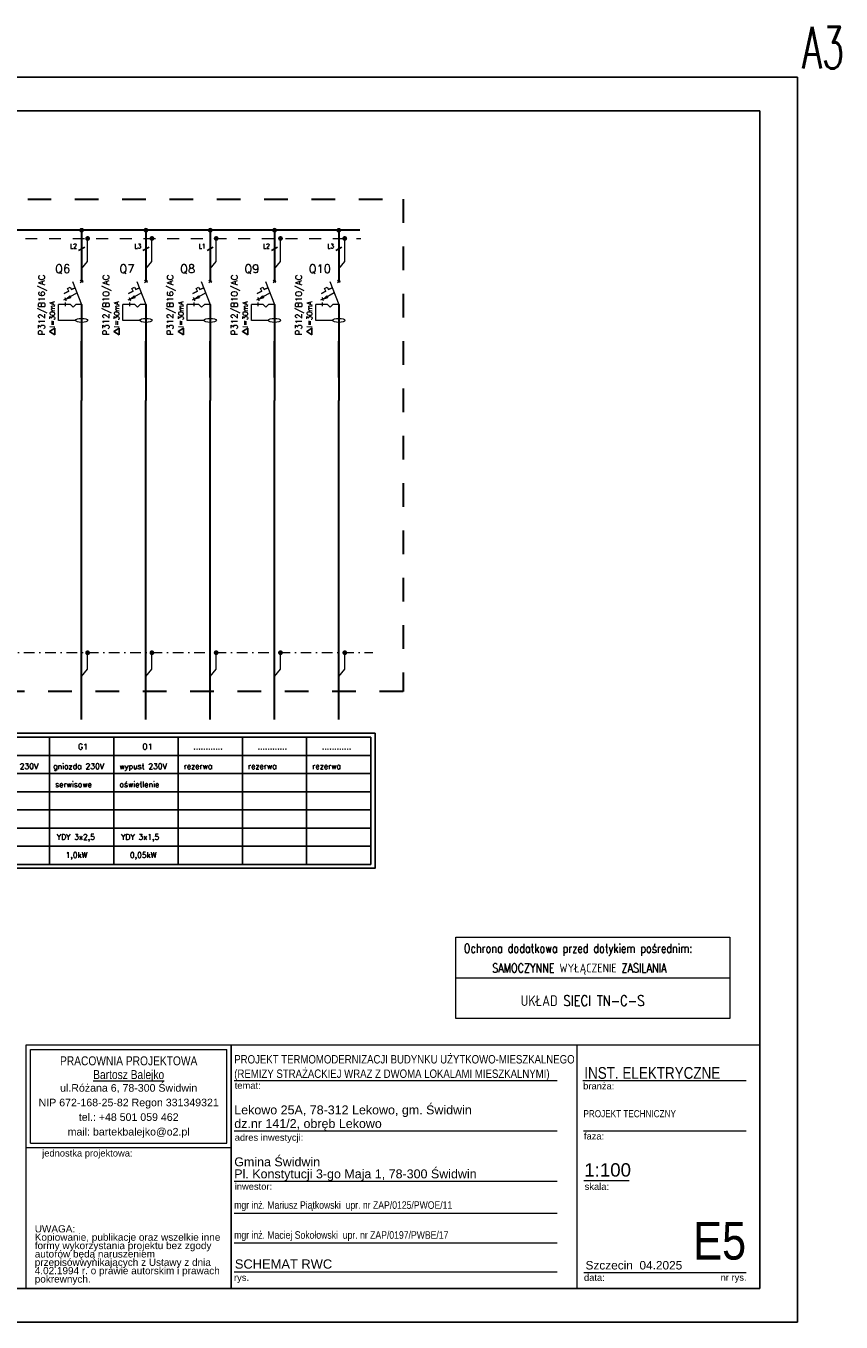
# Model space of a CAD drawing. Extents: x -543332 to -323966, y -9028 to 137422.
# Tile 164 of 250: x -438336 to -418888, y 18961 to 49886. Entities that reach past the tile are written whole.
import ezdxf

# ---------------------------------------------------------------- set-up
doc = ezdxf.new("R2010")
doc.units = 0
doc.header["$MEASUREMENT"] = 0
doc.linetypes.add('DASHDOT', pattern=[25.4, 12.7, -6.35, 0, -6.35])
doc.linetypes.add('Dashed', pattern=[564.444447, 282.222223, -282.222223])
for name, color, linetype, lineweight in [('$ IE INSTALACJA ELEKTRYCZNA', 1, 'Continuous', 30), ('$ IE_APARATY ELEKTRYCZNE', 7, 'Continuous', 0), ('$ IE_OPISY', 7, 'Continuous', 25), ('$ IE_SCHEMAT', 7, 'Continuous', 0), ('ARCH TABELA_Nr_Pióra__1', 8, 'Continuous', 25), ('ARCH TABELA_Nr_Pióra__21', 8, 'Continuous', 9), ('ARCH TABELA_Nr_Pióra__7', 8, 'Continuous', 13)]:
    doc.layers.add(name, color=color, linetype=linetype, lineweight=lineweight)
doc.layers.add('$ IE Tabela', color=7, linetype='Continuous')
doc.styles.add('GENERATED_STYLE_2', font='ARIALN.TTF')
doc.styles.add('GENERATED_STYLE_7', font='ARIALN.TTF')
doc.styles.add('GENERATED_STYLE_8', font='arial.ttf')
doc.styles.add('GENERATED_STYLE_9', font='arial.ttf')
doc.styles.add('ROMANS', font='romans.shx', dxfattribs={"width": 0.85})

# ---------------------------------------------------------------- blocks, each defined once
blk = doc.blocks.new('a3eee')
at = {"layer": '$ IE Tabela'}
for p, q in [((23930.8, 4176.8), (19730.8, 4176.8)), ((23930.8, 1206.8), (23930.8, 4176.8)), ((23840.8, 4096.8), (19890.8, 4096.8)), ((23840.8, 1286.8), (23840.8, 4096.8)), ((19890.8, 1286.8), (23840.8, 1286.8)), ((19730.8, 1206.8), (23930.8, 1206.8))]:
    blk.add_line(p, q, dxfattribs=at)
at = {"layer": '$ IE Tabela', "style": 'ROMANS', "width": 0.6168}
blk.add_text('A3', height=100, dxfattribs=at).set_placement((23941.8, 4197.5))
blk = doc.blocks.new('*U984')
at = {"layer": '$ IE_APARATY ELEKTRYCZNE'}
h = blk.add_hatch(color=256, dxfattribs=at)
h.paths.add_polyline_path([(2.4, 41.5), (1.1, 43.8), (-6.6, 36.7)])
h.paths.add_polyline_path([(2.4, 41.5), (-6.6, 36.7), (3.6, 39.2)])
for p, q in [((-4.4, 61.1), (1.8, 64.4)), ((-4.4, 61.1), (1.8, 64.4)), ((-4.4, 61.1), (1.8, 64.4)), ((1.8, 64.4), (5, 58.3)), ((1.8, 64.4), (5, 58.3)), ((1.8, 64.4), (5, 58.3)), ((5, 58.3), (13.8, 63)), ((13.8, 63), (5, 58.3)), ((8, 77.6), (29.5, 23)), ((-8.8, 35.5), (-13.8, 32.8)), ((-11.9, 49.2), (-1.1, 55)), ((-1.1, 55), (-11.9, 49.2)), ((-10.9, 39.4), (-8.8, 35.5)), ((-6.8, 31.6), (-8.8, 35.5)), ((18.8, 50.3), (-6.6, 36.7)), ((18.8, 50.3), (-6.6, 36.7)), ((-6.6, 36.7), (1.1, 43.8)), ((-6.6, 36.7), (3.6, 39.2)), ((-1.1, 55), (-4.4, 61.1)), ((-1.1, 55), (-4.4, 61.1)), ((-1.1, 55), (-4.4, 61.1)), ((1.1, 43.8), (3.6, 39.2)), ((-25.7, -15), (-25.7, 23.2)), ((-10, 23.2), (-25.7, 23.2)), ((-10, 27.4), (-10, 18.5)), ((-10, 27.4), (-10, 18.5)), ((2.6, 23), (-10, 23)), ((2.6, 23), (-10, 23)), ((9, 16.2), (2.6, 23)), ((9, 16.2), (2.6, 23)), ((15.4, 23), (9, 16.2)), ((9, 16.2), (15.4, 23)), ((29.5, 23), (15.4, 23)), ((29.5, 23), (15.4, 23)), ((15, -15), (-25.7, -15))]:
    blk.add_line(p, q, dxfattribs=at)
for points in [[(26.1, 75.1), (32.8, 80.1)], [(32.9, 75.1), (26.2, 80.1)]]:
    blk.add_lwpolyline(points, dxfattribs=at)
blk.add_ellipse((29.5, -15), major_axis=(-14.5, 0), ratio=0.333333, dxfattribs=at)
blk = doc.blocks.new('jkld')
at = {"layer": '$ IE_SCHEMAT', "color": 7, "linetype": 'Continuous'}
for p, q in [((622.567, 90.395), (622.567, 90.808)), ((622.417, 90.208), (622.567, 90.395))]:
    blk.add_line(p, q, dxfattribs=at)
at = {"layer": '$ IE_SCHEMAT', "color": 7, "linetype": 'Continuous', "const_width": 0.06, "flags": 128}
blk.add_lwpolyline([(622.537, 90.808, 1), (622.597, 90.808, 1)], format="xyb", close=True, dxfattribs=at)

msp = doc.modelspace()

# ---------------------------------------------------------------- linework, layer by layer
at = {"layer": '$ IE INSTALACJA ELEKTRYCZNA', "color": 7, "linetype": 'Dashed', "lineweight": 0}
msp.add_lwpolyline([(-456976, 44820), (-430348, 44813)], dxfattribs=at)
at = {"layer": '$ IE INSTALACJA ELEKTRYCZNA', "color": 7, "linetype": 'DASHDOT', "lineweight": 0, "ltscale": 20}
msp.add_lwpolyline([(-457694, 34939), (-430058, 34939)], dxfattribs=at)
at = {"layer": '$ IE_OPISY', "color": 7, "linetype": 'Continuous', "ltscale": 3}
for p, q in [((-442374, 32913), (-436239, 32913)), ((-433172, 32913), (-430104, 32913)), ((-439307, 32047), (-437773, 32047)), ((-439307, 32047), (-437773, 32047)), ((-437773, 32047), (-436239, 32047)), ((-437773, 32047), (-436239, 32047)), ((-436239, 32047), (-434705, 32047)), ((-436239, 32047), (-434705, 32047)), ((-434705, 32047), (-433172, 32047)), ((-434705, 32047), (-433172, 32047)), ((-433172, 32047), (-431638, 32047)), ((-433172, 32047), (-431638, 32047)), ((-431638, 32047), (-430104, 32047)), ((-431638, 32047), (-430104, 32047)), ((-439307, 31614), (-437773, 31614)), ((-437773, 31614), (-436239, 31614)), ((-436239, 31614), (-434705, 31614)), ((-434705, 31614), (-433172, 31614)), ((-433172, 31614), (-431638, 31614)), ((-431638, 31614), (-430104, 31614)), ((-439307, 31181), (-437773, 31181)), ((-437773, 31181), (-436239, 31181)), ((-436239, 31181), (-434705, 31181)), ((-434705, 31181), (-433172, 31181)), ((-433172, 31181), (-431638, 31181)), ((-431638, 31181), (-430104, 31181)), ((-439307, 30748), (-437773, 30748)), ((-437773, 30748), (-436239, 30748)), ((-436239, 30748), (-434705, 30748)), ((-434705, 30748), (-433172, 30748)), ((-433172, 30748), (-431638, 30748)), ((-431638, 30748), (-430104, 30748)), ((-439307, 29882), (-437773, 29882)), ((-437773, 29882), (-436239, 29882)), ((-437773, 29882), (-436239, 29882)), ((-436239, 29882), (-434705, 29882)), ((-434705, 29882), (-433172, 29882)), ((-433172, 29882), (-431638, 29882)), ((-433172, 29882), (-431638, 29882)), ((-431638, 29882), (-430104, 29882)), ((-431638, 29882), (-430104, 29882))]:
    msp.add_line(p, q, dxfattribs=at)
at = {"layer": '$ IE_OPISY', "color": 7, "linetype": 'Continuous'}
for p, q in [((-436239, 32913), (-437773, 32913)), ((-434705, 32913), (-436239, 32913)), ((-433172, 32913), (-434705, 32913)), ((-431638, 32913), (-433172, 32913)), ((-430104, 32913), (-431638, 32913)), ((-437773, 32480), (-439307, 32480)), ((-436239, 32480), (-437773, 32480)), ((-434705, 32480), (-436239, 32480)), ((-433172, 32480), (-434705, 32480)), ((-431638, 32480), (-433172, 32480)), ((-430104, 32480), (-431638, 32480)), ((-439307, 30315), (-437773, 30315)), ((-437773, 30315), (-436239, 30315)), ((-436239, 30315), (-434705, 30315)), ((-434705, 30315), (-433172, 30315)), ((-433172, 30315), (-431638, 30315)), ((-431638, 30315), (-430104, 30315))]:
    msp.add_line(p, q, dxfattribs=at)
at = {"layer": '$ IE_OPISY', "color": 7, "lineweight": 0}
for p, q in [((-428081, 28146), (-421539, 28146)), ((-428081, 26208), (-428081, 28146)), ((-421539, 28146), (-421539, 26208)), ((-428081, 27177), (-421539, 27177)), ((-421539, 26208), (-428081, 26208))]:
    msp.add_line(p, q, dxfattribs=at)
at = {"layer": '$ IE_OPISY', "color": 7}
for points in [[(-454955, 29788), (-430004, 29788), (-430004, 33008)], [(-430004, 33008), (-454955, 33008)]]:
    msp.add_lwpolyline(points, dxfattribs=at)
at = {"layer": '$ IE_OPISY', "color": 7, "linetype": 'Continuous', "ltscale": 3}
for points in [[(-437773, 32913), (-437773, 29882)], [(-437773, 32913), (-437773, 29882)], [(-437773, 32913), (-437773, 29882)], [(-436239, 32913), (-436239, 29882)], [(-436239, 32913), (-436239, 29882)], [(-436239, 32913), (-436239, 29882)], [(-436239, 32913), (-436239, 29882)], [(-434705, 32913), (-434705, 29882)], [(-434705, 32913), (-434705, 29882)], [(-434705, 32913), (-434705, 29882)], [(-434705, 32913), (-434705, 29882)], [(-434705, 32913), (-434705, 29882)], [(-434705, 32913), (-434705, 29882)], [(-434705, 32913), (-434705, 29882)], [(-434705, 32913), (-434705, 29882)], [(-434705, 32913), (-434705, 29882)], [(-434705, 32913), (-434705, 29882)], [(-434705, 32913), (-434705, 29882)], [(-434705, 32913), (-434705, 29882)], [(-433172, 32913), (-433172, 29882)], [(-433172, 32913), (-433172, 29882)], [(-433172, 32913), (-433172, 29882)], [(-433172, 32913), (-433172, 29882)], [(-433172, 32913), (-433172, 29882)], [(-433172, 32913), (-433172, 29882)], [(-433172, 32913), (-433172, 29882)], [(-433172, 32913), (-433172, 29882)], [(-431638, 32913), (-431638, 29882)], [(-431638, 32913), (-431638, 29882)], [(-431638, 32913), (-431638, 29882)], [(-431638, 32913), (-431638, 29882)], [(-431638, 32913), (-431638, 29882)], [(-431638, 32913), (-431638, 29882)], [(-431638, 32913), (-431638, 29882)], [(-431638, 32913), (-431638, 29882)], [(-431638, 32913), (-431638, 29882)], [(-431638, 32913), (-431638, 29882)], [(-431638, 32913), (-431638, 29882)], [(-431638, 32913), (-431638, 29882)], [(-431638, 32913), (-431638, 29882)], [(-431638, 32913), (-431638, 29882)], [(-431638, 32913), (-431638, 29882)], [(-431638, 32913), (-431638, 29882)], [(-430104, 32913), (-430104, 29882)], [(-430104, 32913), (-430104, 29882)], [(-430104, 32913), (-430104, 29882)], [(-430104, 32913), (-430104, 29882)], [(-430104, 32913), (-430104, 29882)], [(-430104, 32913), (-430104, 29882)], [(-430104, 32913), (-430104, 29882)], [(-430104, 32913), (-430104, 29882)], [(-437773, 32480), (-437773, 29882)], [(-437773, 32480), (-437773, 29882)], [(-436239, 32480), (-436239, 29882)], [(-436239, 32480), (-436239, 29882)], [(-434705, 32480), (-434705, 29882)], [(-434705, 32480), (-434705, 29882)], [(-433172, 32480), (-433172, 29882)], [(-433172, 32480), (-433172, 29882)], [(-431638, 32480), (-431638, 29882)], [(-431638, 32480), (-431638, 29882)], [(-431638, 32480), (-431638, 29882)], [(-431638, 32480), (-431638, 29882)], [(-430104, 32480), (-430104, 29882)], [(-430104, 32480), (-430104, 29882)]]:
    msp.add_lwpolyline(points, dxfattribs=at)
at = {"layer": '$ IE_SCHEMAT', "color": 1, "linetype": 'Continuous', "lineweight": 30}
for p, q in [((-437006, 45012), (-437006, 43787)), ((-435472, 45012), (-435472, 43787)), ((-433939, 45012), (-433939, 43787)), ((-432405, 45012), (-432405, 43787)), ((-430871, 45012), (-430871, 43787)), ((-437006, 43236), (-437006, 40950)), ((-435472, 43236), (-435472, 40950)), ((-433939, 43236), (-433939, 40950)), ((-432405, 43236), (-432405, 40950)), ((-430871, 43236), (-430871, 40950))]:
    msp.add_line(p, q, dxfattribs=at)
at = {"layer": '$ IE_SCHEMAT', "color": 7, "linetype": 'Continuous', "lineweight": 25}
for p, q in [((-437079, 44526), (-436933, 44610)), ((-435545, 44526), (-435399, 44610)), ((-434011, 44526), (-433866, 44610)), ((-432478, 44526), (-432332, 44610)), ((-430944, 44526), (-430798, 44610))]:
    msp.add_line(p, q, dxfattribs=at)
at = {"layer": '$ IE_SCHEMAT', "color": 7, "linetype": 'Dashed', "ltscale": 50}
for p, q in [((-436864, 44266), (-436864, 44815)), ((-435330, 44266), (-435330, 44815)), ((-433796, 44266), (-433796, 44815)), ((-432263, 44266), (-432263, 44815)), ((-430729, 44266), (-430729, 44815)), ((-437006, 44088), (-436864, 44266)), ((-435472, 44088), (-435330, 44266)), ((-433939, 44088), (-433796, 44266)), ((-432405, 44088), (-432263, 44266)), ((-430871, 44088), (-430729, 44266))]:
    msp.add_line(p, q, dxfattribs=at)
at = {"layer": '$ IE_SCHEMAT', "color": 3, "linetype": 'Dashed', "lineweight": 30, "ltscale": 2}
msp.add_lwpolyline([(-459743, 45752), (-429335, 45752), (-429335, 34008), (-459743, 34008)], close=True, dxfattribs=at)
at = {"layer": '$ IE_SCHEMAT', "color": 1, "linetype": 'Continuous', "lineweight": 30}
for points in [[(-457815, 45020), (-430372, 45020)], [(-437006, 41497), (-437006, 42368)], [(-435472, 41497), (-435472, 42368)], [(-433939, 41497), (-433939, 42368)], [(-432405, 41497), (-432405, 42368)], [(-430871, 41497), (-430871, 42368)], [(-437006, 33336), (-437006, 40950)], [(-435472, 33336), (-435472, 40950)], [(-433939, 33336), (-433939, 40950)], [(-432405, 33336), (-432405, 40950)], [(-430871, 33336), (-430871, 40950)]]:
    msp.add_lwpolyline(points, dxfattribs=at)
at = {"layer": '$ IE_SCHEMAT', "linetype": 'Continuous', "ltscale": 50, "const_width": 56.9, "flags": 128}
for points in [[(-437034, 45012, 1), (-436978, 45012, 1)], [(-435501, 45012, 1), (-435444, 45012, 1)], [(-433967, 45012, 1), (-433910, 45012, 1)], [(-432433, 45012, 1), (-432376, 45012, 1)], [(-430899, 45012, 1), (-430843, 45012, 1)]]:
    msp.add_lwpolyline(points, format="xyb", close=True, dxfattribs=at)
at = {"layer": '$ IE_SCHEMAT', "color": 7, "linetype": 'Continuous', "const_width": 56.9, "flags": 128}
for points in [[(-436892, 44815, 1), (-436835, 44815, 1)], [(-435359, 44815, 1), (-435302, 44815, 1)], [(-433825, 44815, 1), (-433768, 44815, 1)], [(-432291, 44815, 1), (-432234, 44815, 1)], [(-430757, 44815, 1), (-430700, 44815, 1)]]:
    msp.add_lwpolyline(points, format="xyb", close=True, dxfattribs=at)
at = {"layer": '$ IE_SCHEMAT', "color": 7, "linetype": 'Continuous', "lineweight": 25}
for points in [[(-437647, 42515), (-437770, 42594), (-437647, 42672), (-437647, 42515)], [(-436113, 42515), (-436236, 42594), (-436113, 42672), (-436113, 42515)], [(-434579, 42515), (-434702, 42594), (-434579, 42672), (-434579, 42515)], [(-433045, 42515), (-433169, 42594), (-433045, 42672), (-433045, 42515)], [(-431512, 42515), (-431635, 42594), (-431512, 42672), (-431512, 42515)]]:
    msp.add_lwpolyline(points, dxfattribs=at)
at = {"layer": '$ IE_SCHEMAT', "color": 7, "linetype": 'Continuous', "ltscale": 3}
for points in [[(-434705, 32913), (-434705, 29882)], [(-434705, 32913), (-434705, 29882)], [(-433172, 32913), (-433172, 29882)], [(-431638, 32913), (-431638, 29882)], [(-431638, 32913), (-431638, 29882)], [(-430104, 32913), (-430104, 29882)]]:
    msp.add_lwpolyline(points, dxfattribs=at)
at = {"layer": 'ARCH TABELA_Nr_Pióra__21', "color": 0, "linetype": 'Continuous'}
for p, q in [((-438331, 19761), (-438331, 25572)), ((-438331, 25572), (-433437, 25572)), ((-438331, 23125), (-438331, 25572)), ((-438331, 25572), (-420831, 25572)), ((-438224, 23232), (-438224, 25466)), ((-438224, 25466), (-433543, 25466)), ((-433543, 23232), (-433543, 25466)), ((-433437, 25572), (-433437, 19761)), ((-433437, 23125), (-433437, 25572)), ((-425192, 25572), (-425192, 19761)), ((-420831, 25572), (-420831, 19761)), ((-433437, 19761), (-433437, 25172)), ((-433365, 24722), (-425665, 24722)), ((-425053, 24722), (-421154, 24722)), ((-433365, 23522), (-425665, 23522)), ((-425035, 23522), (-421154, 23522)), ((-438224, 23232), (-433543, 23232)), ((-438331, 23125), (-433437, 23125)), ((-433365, 22322), (-425665, 22322)), ((-425024, 22340), (-423944, 22340)), ((-433365, 21562), (-425665, 21562)), ((-433365, 20848), (-425665, 20848)), ((-433365, 20161), (-425665, 20161)), ((-425024, 20143), (-422742, 20143)), ((-422742, 20143), (-421154, 20143)), ((-438331, 19761), (-433437, 19761)), ((-420831, 19761), (-433437, 19761))]:
    msp.add_line(p, q, dxfattribs=at)

# ---------------------------------------------------------------- block references
at = {"layer": '$ IE Tabela', "transparency": 33554687, "xscale": 10, "yscale": 10, "zscale": 10}
msp.add_blockref('a3eee', (-659238, 6893), dxfattribs=at)
at = {"layer": '$ IE_APARATY ELEKTRYCZNE', "xscale": 10, "yscale": 10, "zscale": 10}
for p in [(-437301, 43011), (-435767, 43011), (-434233, 43011), (-432699, 43011), (-431166, 43011)]:
    msp.add_blockref('*U984', p, dxfattribs=at)
at = {"layer": '$ IE_SCHEMAT', "xscale": 947.6250000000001, "yscale": 947.6250000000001, "zscale": 947.6250000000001}
for p in [(-1026824, -51121), (-1025290, -51121), (-1023757, -51121), (-1022223, -51121), (-1020689, -51121)]:
    msp.add_blockref('jkld', p, dxfattribs=at)

# ---------------------------------------------------------------- texts
at = {"layer": '$ IE_OPISY', "color": 7, "linetype": 'Continuous', "ltscale": 3, "style": 'ROMANS'}
for s, height, p in [('G1', 136.4, (-437094, 32623)), ('O1', 136.4, (-435560, 32623)), ('............', 136.42, (-434342, 32623)), ('............', 136.42, (-432808, 32623)), ('............', 136.42, (-431274, 32623)), ('YDY 3x2,5', 132.7, (-437600, 30469)), ('YDY 3x1,5', 132.7, (-436066, 30469)), ('1,0kW', 132.7, (-437389, 30037)), ('0,05kW', 132.7, (-435855, 30037))]:
    msp.add_text(s, height=height, dxfattribs=at).set_placement(p)
at = {"layer": '$ IE_OPISY', "color": 7, "lineweight": 0, "style": 'ROMANS', "width": 0.8}
for s, height, p in [('Ochrona dodatkowa przed dotykiem pośrednim:', 210.63, (-427889, 27772)), ('SAMOCZYNNE WYŁĄCZENIE ZASILANIA', 210.63, (-427212, 27303)), ('UKŁAD SIECI TN-C-S', 252.75, (-426532, 26503))]:
    msp.add_text(s, height=height, dxfattribs=at).set_placement(p)
at = {"layer": '$ IE_SCHEMAT', "color": 7, "linetype": 'Continuous', "lineweight": 25, "style": 'ROMANS', "width": 0.8}
for s, p in [('L2', (-437280, 44577)), ('L3', (-435746, 44577)), ('L1', (-434212, 44577)), ('L2', (-432679, 44577)), ('L3', (-431145, 44577))]:
    msp.add_text(s, height=113.7, dxfattribs=at).set_placement(p)
at = {"layer": '$ IE_SCHEMAT', "color": 7, "linetype": 'Continuous', "lineweight": 25, "style": 'ROMANS'}
for s, p in [('Q6', (-437638, 43992)), ('Q7', (-436104, 43992)), ('Q8', (-434659, 43992)), ('Q9', (-433125, 43992)), ('Q10', (-431591, 43992))]:
    msp.add_text(s, height=200, dxfattribs=at).set_placement(p)
for s, p in [('P312/B16/AC', (-437887, 42505)), ('P312/B10/AC', (-436353, 42505)), ('P312/B16/AC', (-434820, 42505)), ('P312/B10/AC', (-433286, 42505)), ('P312/B10/AC', (-431752, 42505))]:
    msp.add_text(s, height=150, rotation=90, dxfattribs=at).set_placement(p)
at = {"layer": '$ IE_SCHEMAT', "color": 7, "linetype": 'Continuous', "lineweight": 25, "style": 'ROMANS', "oblique": 5}
for p in [(-437645, 42687), (-436111, 42687), (-434578, 42687), (-433044, 42687), (-431510, 42687)]:
    msp.add_text('I=30mA ', height=120, rotation=90, dxfattribs=at).set_placement(p)
at = {"layer": '$ IE_SCHEMAT', "color": 7, "linetype": 'Continuous', "lineweight": 25, "ltscale": 3, "style": 'ROMANS'}
for s, height, p in [('wypust 230V', 132.67, (-439172, 32156)), ('gniazda 230V', 132.67, (-437687, 32156)), ('wypust 230V', 132.67, (-436104, 32156)), ('rezerwa', 132.7, (-434571, 32156)), ('rezerwa', 132.7, (-433037, 32156)), ('rezerwa', 132.7, (-431503, 32156)), ('serwisowe', 132.7, (-437638, 31723)), ('oświetlenie', 132.67, (-436104, 31723))]:
    msp.add_text(s, height=height, dxfattribs=at).set_placement(p)
at = {"layer": 'ARCH TABELA_Nr_Pióra__1', "color": 0, "linetype": 'Continuous', "insert": (-433365, 24727), "char_height": 200, "attachment_point": 7, "line_spacing_factor": 1.031617, "style": 'GENERATED_STYLE_7'}
msp.add_mtext('\\pt22543.4;PROJEKT TERMOMODERNIZACJI BUDYNKU UŻYTKOWO-MIESZKALNEGO\\P\\pt;(REMIZY STRAŻACKIEJ WRAZ Z DWOMA LOKALAMI MIESZKALNYMI)', dxfattribs=at)
at = {"layer": 'ARCH TABELA_Nr_Pióra__1', "color": 0, "linetype": 'Continuous', "insert": (-433351, 20456), "char_height": 220, "attachment_point": 1, "style": 'GENERATED_STYLE_9'}
msp.add_mtext('SCHEMAT RWC', dxfattribs=at)
at = {"layer": 'ARCH TABELA_Nr_Pióra__21', "color": 0, "linetype": 'Continuous', "insert": (-433365, 22327), "char_height": 212.77, "attachment_point": 7, "line_spacing_factor": 0.807442, "style": 'GENERATED_STYLE_8'}
msp.add_mtext('{Gmina Świdwin\\PPl. Konstytucji 3-go Maja 1, 78-300 Świdwin}', dxfattribs=at)
at = {"layer": 'ARCH TABELA_Nr_Pióra__7', "color": 0, "linetype": 'Continuous'}
for s, insert, char_height, attachment_point, line_spacing_factor, style in [('{PRACOWNIA PROJEKTOWA\\P\\LBartosz Balejko}', (-435884, 25301), 212.77, 2, 0.926719, 'GENERATED_STYLE_2'), ('Lekowo 25A, 78-312 Lekowo, gm. Świdwin\\Pdz.nr 141/2, obręb Lekowo', (-433365, 23527), 212.77, 7, 0.918867, 'GENERATED_STYLE_8'), ('PROJEKT TECHNICZNY', (-425035, 24018), 170, 1, 0.923713, 'GENERATED_STYLE_7')]:
    msp.add_mtext(s, dxfattribs=dict(at, insert=insert, char_height=char_height, attachment_point=attachment_point, line_spacing_factor=line_spacing_factor, style=style))
for s, insert, char_height, attachment_point, style in [('INST. ELEKTRYCZNE', (-425014, 25045), 280, 1, 'GENERATED_STYLE_7'), ('{temat:}', (-433354, 24686), 159.6, 1, 'GENERATED_STYLE_8'), ('{branża:}', (-425041, 24673), 159.6, 1, 'GENERATED_STYLE_8'), ('{adres inwestycji:}', (-433354, 23446), 159.58, 1, 'GENERATED_STYLE_8'), ('{faza:}', (-425024, 23477), 159.6, 1, 'GENERATED_STYLE_8'), ('{jednostka projektowa:}', (-437948, 23071), 159.58, 1, 'GENERATED_STYLE_8'), ('{1:100}', (-425016, 22751), 319.2, 1, 'GENERATED_STYLE_8'), ('{inwestor:}', (-433354, 22277), 159.58, 1, 'GENERATED_STYLE_8'), ('{skala:}', (-425006, 22275), 159.6, 1, 'GENERATED_STYLE_8'), ('mgr inż. Mariusz Piątkowski  upr. nr ZAP/0125/PWOE/11', (-433367, 21843), 180, 1, 'GENERATED_STYLE_7'), ('E5', (-421154, 21352), 900, 3, 'GENERATED_STYLE_7'), ('mgr inż. Maciej Sokołowski  upr. nr ZAP/0197/PWBE/17', (-433367, 21129), 180, 1, 'GENERATED_STYLE_7'), ('Szczecin  04.2025', (-424985, 20418), 202.13, 1, 'GENERATED_STYLE_8'), ('{data:}', (-425022, 20104), 159.6, 1, 'GENERATED_STYLE_8'), ('{rys.}', (-433372, 20104), 159.6, 1, 'GENERATED_STYLE_8'), ('{nr rys.}', (-421762, 20107), 159.6, 1, 'GENERATED_STYLE_8')]:
    msp.add_mtext(s, dxfattribs=dict(at, insert=insert, char_height=char_height, attachment_point=attachment_point, style=style))
at = {"layer": 'ARCH TABELA_Nr_Pióra__7', "color": 0, "linetype": 'Continuous', "style": 'GENERATED_STYLE_8'}
for s, insert, char_height, width, attachment_point, line_spacing_factor in [('{ul.Różana 6, 78-300 Świdwin\\PNIP 672-168-25-82 Regon 331349321\\Ptel.: +48 501 059 462\\Pmail: bartekbalejko@o2.pl}', (-435884, 24639), 180.85, 4680.85, 2, 1.156383), ('{UWAGA:\\PKopiowanie, publikacje oraz wszelkie inne formy wykorzystania projektu bez zgody autorów będą naruszeniem przepisówwynikających z Ustawy z dnia 4.02.1994 r. o prawie autorskim i prawach pokrewnych.}', (-438125, 21271), 170.213, 4483.41, 1, 0.703415)]:
    msp.add_mtext(s, dxfattribs=dict(at, insert=insert, char_height=char_height, width=width, attachment_point=attachment_point, line_spacing_factor=line_spacing_factor))

doc.saveas('drawing.dxf')
